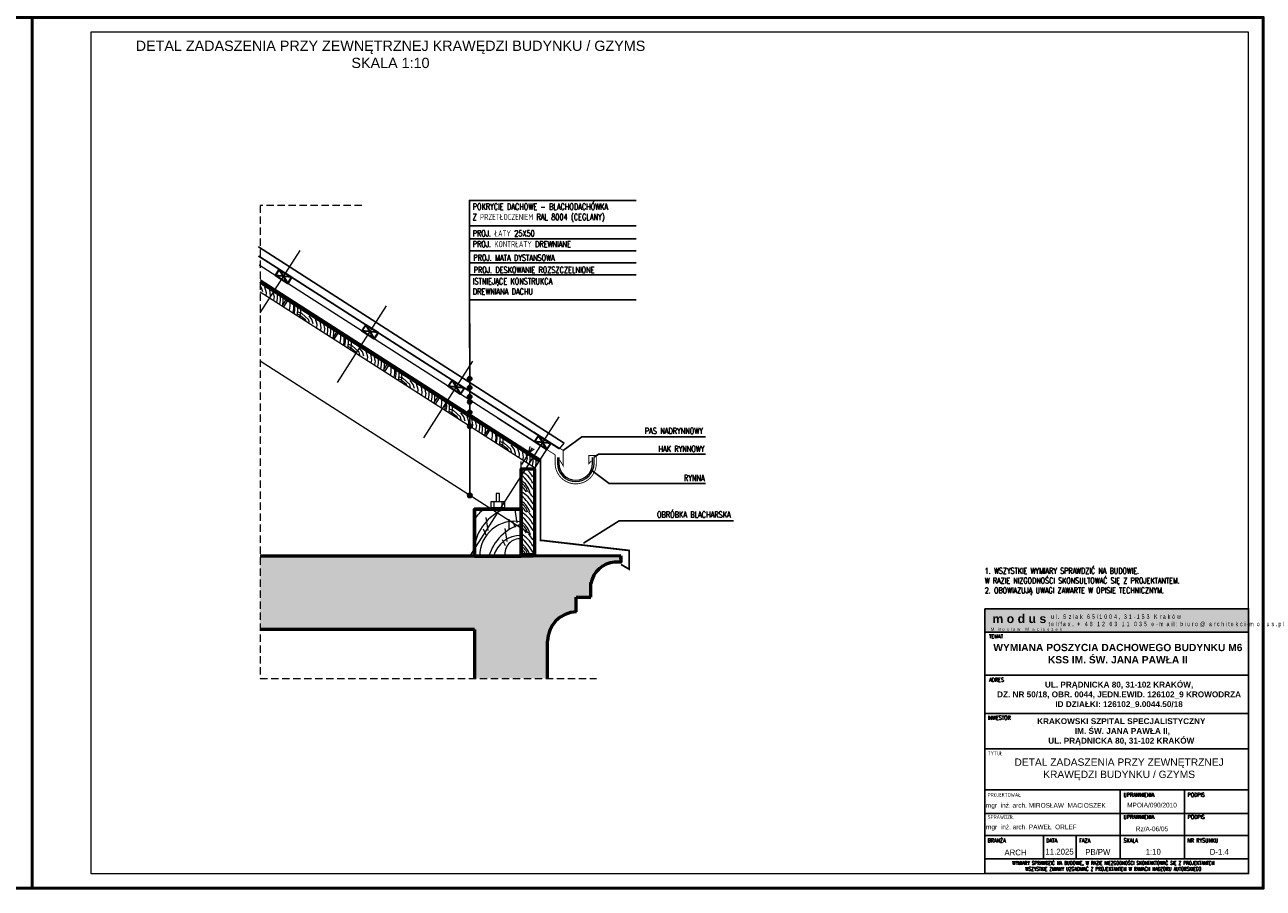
# Model space of a CAD drawing. Header units: millimetres. Extents: x 5973 to 39040, y 4443 to 37727.
# Tile 34 of 52: x 19384 to 19807, y 18346 to 18641. Entities that reach past the tile are written whole.
import ezdxf
from ezdxf.enums import TextEntityAlignment as Align
from ezdxf.lldxf.tags import DXFTag

# ---------------------------------------------------------------- set-up
doc = ezdxf.new("R2010")
doc.units = ezdxf.units.MM
doc.linetypes.add('DASHED2', pattern=[0.375, 0.25, -0.125])
doc.linetypes.add('HIDDEN', pattern=[0.375, 0.25, -0.125])
for name, color, linetype, lineweight in [('!MODUS_CIENKA', 3, 'Continuous', 5), ('!MODUS_RAMKA', 1, 'Continuous', 15), ('_MODUS - Opis', 8, 'Continuous', 13), ('Hatch', 4, 'Continuous', 9), ('Izol_wodna', 2, 'Continuous', 15), ('LINIA_PRZERYWANA_MAŁA', 1, 'DASHED2', 13), ('MODUS_Opis', 8, 'Continuous', 13), ('Opis', 8, 'Continuous', 25), ('Ramka', 1, 'Continuous', 15), ('Sciany', 2, 'Continuous', 53), ('Widok', 1, 'Continuous', 15)]:
    doc.layers.add(name, color=color, linetype=linetype, lineweight=lineweight)
doc.layers.add('Hatch_blacha', color=7, linetype='Continuous', lineweight=13, transparency=0.1)
doc.styles.add('ARIAL', font='tahoma.ttf')
doc.styles.add('ARIAL TEEN', font='arial.ttf')
doc.styles.add('OPIS', font='romans.shx')
doc.styles.add('ROMANS', font='romans.shx', dxfattribs={"width": 0.8})
doc.styles.add('TXT', font='simplex.shx', dxfattribs={"width": 0.8})
tags = doc.linetypes.add('DASHDOTX2', pattern=[50.8, 25.4, -12.7, 0, -12.7]).pattern_tags.tags
tags[10:11] = [DXFTag(74, 4), DXFTag(75, 0), DXFTag(340, '0'), DXFTag(46, 1.0), DXFTag(50, 0.0), DXFTag(44, 0.0), DXFTag(45, 0.0)]
tags[8:9] = [DXFTag(74, 4), DXFTag(75, 0), DXFTag(340, '0'), DXFTag(46, 1.0), DXFTag(50, 0.0), DXFTag(44, 0.0), DXFTag(45, 0.0)]
tags[6:7] = [DXFTag(74, 4), DXFTag(75, 0), DXFTag(340, '0'), DXFTag(46, 1.0), DXFTag(50, 0.0), DXFTag(44, 0.0), DXFTag(45, 0.0)]
tags[4:5] = [DXFTag(74, 4), DXFTag(75, 0), DXFTag(340, '0'), DXFTag(46, 1.0), DXFTag(50, 0.0), DXFTag(44, 0.0), DXFTag(45, 0.0)]

# ---------------------------------------------------------------- blocks, each defined once
blk = doc.blocks.new('KROPK')
at = {"layer": 'Opis'}
h = blk.add_hatch(color=256, dxfattribs=at)
h.dxf.hatch_style = 1
edge = h.paths.add_edge_path()
edge.add_arc((16111.4, -14658.8), 3, 0, 360)
blk.add_circle((16111.4, -14658.8), 3, dxfattribs=at)

msp = doc.modelspace()

# ---------------------------------------------------------------- hatches: boundary and pattern name
at = {"layer": '!MODUS_RAMKA'}
for color, points in [(254, [(19801.98139, 18441.45191), (19711.98139, 18441.45191), (19711.98139, 18433.45191), (19801.98139, 18433.45191)]), (250, [(19732.85897, 18440.45191), (19713.98139, 18440.45191), (19713.98139, 18435.16549), (19732.85897, 18435.16549)])]:
    msp.add_hatch(color=color, dxfattribs=at).paths.add_polyline_path(points)
at = {"layer": 'Widok'}
h = msp.add_hatch(color=254, dxfattribs=at)
h.dxf.hatch_style = 1
h.paths.add_polyline_path([(19464.76797, 18459.3719), (19464.76797, 18434.3719), (19537.86399, 18434.3719), (19537.86399, 18417.70718), (19562.86399, 18417.70718), (19562.86399, 18430.37546, -0.40641536), (19572.59704, 18440.3719), (19572.59704, 18445.3719), (19577.59704, 18445.3719), (19577.59704, 18450.12375, -0.334822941), (19585.69048, 18457.3719), (19587.86399, 18457.3719), (19587.86399, 18459.50312), (19558.36399, 18459.37409), (19557.86399, 18459.3719), (19537.86399, 18459.3719)])

# ---------------------------------------------------------------- linework, layer by layer
at = {"layer": '!MODUS_CIENKA'}
for p, q in [((19465.21536, 18550.96802), (19464.76797, 18551.56304)), ((19465.66609, 18549.52334), (19465.21536, 18550.96802)), ((19466.98581, 18549.24154), (19466.40907, 18551.17311)), ((19466.83993, 18548.13191), (19466.98581, 18549.24154)), ((19468.33401, 18548.22273), (19468.04189, 18550.26644)), ((19468.18995, 18547.2682), (19468.33401, 18548.22273)), ((19469.57263, 18547.96752), (19469.2874, 18549.46959)), ((19469.57263, 18547.96752), (19469.29111, 18546.5637)), ((19470.56482, 18548.65232), (19470.57022, 18547.38391)), ((19471.56265, 18548.01393), (19471.56806, 18546.74503)), ((19470.57022, 18547.38391), (19470.35447, 18545.88337)), ((19471.56806, 18546.74503), (19471.35237, 18545.24494)), ((19472.56565, 18546.16142), (19472.34277, 18544.6113)), ((19472.56565, 18546.16142), (19472.34277, 18544.6113)), ((19472.56048, 18547.37553), (19472.56565, 18546.16142)), ((19474.89744, 18544.66303), (19474.69554, 18543.2588)), ((19474.89204, 18545.93143), (19474.89744, 18544.66303)), ((19476.12387, 18543.88796), (19475.92197, 18542.48374)), ((19476.11847, 18545.15637), (19476.12387, 18543.88796)), ((19476.54074, 18543.61143), (19476.33884, 18542.2072)), ((19476.53534, 18544.87983), (19476.54074, 18543.61143)), ((19477.53317, 18544.24144), (19477.53857, 18542.97254)), ((19478.531, 18543.60304), (19478.53617, 18542.38893)), ((19477.53857, 18542.97254), (19477.33674, 18541.56876)), ((19478.97725, 18542.19093), (19477.44809, 18542.70644)), ((19478.21647, 18541.58098), (19477.5159, 18541.88119)), ((19480.21648, 18540.0502), (19478.21647, 18541.58098)), ((19478.53617, 18542.38893), (19478.32714, 18540.93512)), ((19478.53617, 18542.38893), (19478.32714, 18540.93512)), ((19481.3199, 18540.06711), (19478.97725, 18542.19093)), ((19480.44978, 18539.50662), (19480.21648, 18540.0502)), ((19481.5657, 18539.0348), (19481.3199, 18540.06711)), ((19482.45865, 18540.0886), (19481.4625, 18541.41345)), ((19482.90939, 18538.64392), (19482.45865, 18540.0886)), ((19484.22911, 18538.36212), (19483.65237, 18540.29368)), ((19485.57731, 18537.3433), (19485.28519, 18539.38702)), ((19484.08322, 18537.25249), (19484.22911, 18538.36212)), ((19485.43325, 18536.38877), (19485.57731, 18537.3433)), ((19486.81592, 18537.0881), (19486.5307, 18538.59016)), ((19486.81592, 18537.0881), (19486.5344, 18535.68427)), ((19487.81352, 18536.50449), (19487.59777, 18535.00395)), ((19487.80812, 18537.77289), (19487.81352, 18536.50449)), ((19488.81135, 18535.86561), (19488.59567, 18534.36552)), ((19488.80595, 18537.1345), (19488.81135, 18535.86561)), ((19489.80895, 18535.282), (19489.58607, 18533.73187)), ((19489.80895, 18535.282), (19489.58607, 18533.73187)), ((19489.80378, 18536.49611), (19489.80895, 18535.282)), ((19492.14638, 18533.60558), (19491.94448, 18532.20136)), ((19492.14098, 18534.87399), (19492.14638, 18533.60558)), ((19493.37282, 18532.83052), (19493.17092, 18531.42629)), ((19493.36742, 18534.09892), (19493.37282, 18532.83052)), ((19493.78969, 18532.55398), (19493.58779, 18531.14975)), ((19493.78428, 18533.82238), (19493.78969, 18532.55398)), ((19494.78752, 18531.9151), (19494.58568, 18530.51132)), ((19496.22619, 18531.13349), (19494.69704, 18531.64899)), ((19494.78211, 18533.18399), (19494.78752, 18531.9151)), ((19495.78512, 18531.33149), (19495.57609, 18529.87768)), ((19495.78512, 18531.33149), (19495.57609, 18529.87768)), ((19495.77995, 18532.5456), (19495.78512, 18531.33149)), ((19498.56884, 18529.00967), (19496.22619, 18531.13349)), ((19495.46542, 18530.52354), (19494.76484, 18530.82374)), ((19497.46543, 18528.99276), (19495.46542, 18530.52354)), ((19497.69873, 18528.44918), (19497.46543, 18528.99276)), ((19498.81465, 18527.97736), (19498.56884, 18529.00967)), ((19499.7076, 18529.03115), (19498.71145, 18530.35601)), ((19500.15833, 18527.58647), (19499.7076, 18529.03115)), ((19501.47805, 18527.30467), (19500.90132, 18529.23624)), ((19501.33217, 18526.19505), (19501.47805, 18527.30467)), ((19502.82625, 18526.28586), (19502.53413, 18528.32957)), ((19504.06487, 18526.03066), (19503.77964, 18527.53272)), ((19505.05706, 18526.71545), (19505.06247, 18525.44705)), ((19502.68219, 18525.33133), (19502.82625, 18526.28586)), ((19504.06487, 18526.03066), (19503.78335, 18524.62683)), ((19505.06247, 18525.44705), (19504.84672, 18523.94651)), ((19506.0603, 18524.80816), (19505.84461, 18523.30807)), ((19506.05489, 18526.07706), (19506.0603, 18524.80816)), ((19507.05789, 18524.22455), (19506.83502, 18522.67443)), ((19507.05789, 18524.22455), (19506.83502, 18522.67443)), ((19507.05272, 18525.43866), (19507.05789, 18524.22455)), ((19509.40399, 18522.56166), (19509.20209, 18521.15743)), ((19509.39859, 18523.83006), (19509.40399, 18522.56166)), ((19510.62502, 18523.055), (19510.63042, 18521.7866)), ((19511.04189, 18522.77846), (19511.04729, 18521.51006)), ((19510.63042, 18521.7866), (19510.42852, 18520.38237)), ((19511.04729, 18521.51006), (19510.84539, 18520.10583)), ((19512.04513, 18520.87117), (19511.84329, 18519.4674)), ((19513.4838, 18520.08956), (19511.95465, 18520.60507)), ((19512.72302, 18519.47961), (19512.02245, 18519.77982)), ((19512.03972, 18522.14007), (19512.04513, 18520.87117)), ((19514.72303, 18517.94883), (19512.72302, 18519.47961)), ((19513.04272, 18520.28756), (19512.83369, 18518.83375)), ((19513.04272, 18520.28756), (19512.83369, 18518.83375)), ((19513.03755, 18521.50168), (19513.04272, 18520.28756)), ((19515.82645, 18517.96575), (19513.4838, 18520.08956)), ((19516.9652, 18517.98723), (19515.96905, 18519.31209)), ((19518.73566, 18516.26075), (19518.15892, 18518.19232)), ((19514.95633, 18517.40525), (19514.72303, 18517.94883)), ((19516.07225, 18516.93344), (19515.82645, 18517.96575)), ((19517.41594, 18516.54255), (19516.9652, 18517.98723)), ((19518.58978, 18515.15112), (19518.73566, 18516.26075)), ((19520.08386, 18515.24194), (19519.79174, 18517.28565)), ((19519.9398, 18514.28741), (19520.08386, 18515.24194)), ((19521.32247, 18514.98673), (19521.03725, 18516.4888)), ((19521.32247, 18514.98673), (19521.04095, 18513.5829)), ((19522.32007, 18514.40312), (19522.10432, 18512.90258)), ((19522.31467, 18515.67153), (19522.32007, 18514.40312)), ((19523.3125, 18515.03313), (19523.3179, 18513.76424)), ((19524.31033, 18514.39474), (19524.3155, 18513.18063)), ((19523.3179, 18513.76424), (19523.10222, 18512.26415)), ((19524.3155, 18513.18063), (19524.09262, 18511.63051)), ((19524.3155, 18513.18063), (19524.09262, 18511.63051)), ((19526.65727, 18511.51097), (19526.45536, 18510.10675)), ((19526.65186, 18512.77938), (19526.65727, 18511.51097)), ((19527.8837, 18510.73591), (19527.6818, 18509.33168)), ((19527.8783, 18512.00432), (19527.8837, 18510.73591)), ((19528.30057, 18510.45937), (19528.09867, 18509.05515)), ((19528.29517, 18511.72778), (19528.30057, 18510.45937)), ((19529.2984, 18509.82049), (19529.09656, 18508.41671)), ((19529.293, 18511.08938), (19529.2984, 18509.82049)), ((19530.29083, 18510.45099), (19530.296, 18509.23688)), ((19530.73707, 18509.03888), (19529.20792, 18509.55439)), ((19529.9763, 18508.42893), (19529.27572, 18508.72913)), ((19531.97631, 18506.89815), (19529.9763, 18508.42893)), ((19530.296, 18509.23688), (19530.08697, 18507.78307)), ((19530.296, 18509.23688), (19530.08697, 18507.78307)), ((19533.07972, 18506.91506), (19530.73707, 18509.03888)), ((19532.20961, 18506.35457), (19531.97631, 18506.89815)), ((19533.32553, 18505.88275), (19533.07972, 18506.91506)), ((19534.21848, 18506.93655), (19533.22233, 18508.2614)), ((19534.66921, 18505.49187), (19534.21848, 18506.93655)), ((19535.98893, 18505.21006), (19535.4122, 18507.14163)), ((19537.33713, 18504.19125), (19537.04501, 18506.23497)), ((19535.84305, 18504.10044), (19535.98893, 18505.21006)), ((19537.19307, 18503.23672), (19537.33713, 18504.19125)), ((19538.57575, 18503.93605), (19538.29052, 18505.43811)), ((19538.57575, 18503.93605), (19538.29423, 18502.53222)), ((19539.57335, 18503.35244), (19539.3576, 18501.8519)), ((19539.56794, 18504.62084), (19539.57335, 18503.35244)), ((19540.57118, 18502.71356), (19540.35549, 18501.21346)), ((19540.56577, 18503.98245), (19540.57118, 18502.71356)), ((19541.56878, 18502.12995), (19541.3459, 18500.57982)), ((19541.56878, 18502.12995), (19541.3459, 18500.57982)), ((19541.5636, 18503.34406), (19541.56878, 18502.12995)), ((19543.90097, 18501.72183), (19543.90637, 18500.45343)), ((19543.90637, 18500.45343), (19543.70447, 18499.0492)), ((19545.1328, 18499.67837), (19544.9309, 18498.27414)), ((19545.1274, 18500.94677), (19545.1328, 18499.67837)), ((19545.54967, 18499.40183), (19545.34777, 18497.9976)), ((19545.54427, 18500.67023), (19545.54967, 18499.40183)), ((19546.5475, 18498.76294), (19546.34567, 18497.35917)), ((19547.98618, 18497.98133), (19546.45702, 18498.49684)), ((19547.2254, 18497.37138), (19546.52483, 18497.67159)), ((19546.5421, 18500.03184), (19546.5475, 18498.76294)), ((19549.22541, 18495.8406), (19547.2254, 18497.37138)), ((19547.5451, 18498.17934), (19547.33607, 18496.72553)), ((19547.5451, 18498.17934), (19547.33607, 18496.72553)), ((19547.53993, 18499.39345), (19547.5451, 18498.17934)), ((19550.32883, 18495.85752), (19547.98618, 18497.98133)), ((19551.46758, 18495.879), (19550.47143, 18497.20386)), ((19549.45871, 18495.29702), (19549.22541, 18495.8406)), ((19550.57463, 18494.82521), (19550.32883, 18495.85752)), ((19551.91832, 18494.43432), (19551.46758, 18495.879)), ((19551.82086, 18493.85624), (19551.91832, 18494.43432)), ((19553.23804, 18494.15252), (19552.6613, 18496.08409)), ((19553.09215, 18493.04289), (19553.23804, 18494.15252)), ((19554.58624, 18493.13371), (19554.29411, 18495.17742)), ((19554.44217, 18492.17918), (19554.58624, 18493.13371)), ((19555.82485, 18492.8785), (19555.53963, 18494.38057)), ((19555.82485, 18492.8785), (19555.54333, 18491.47468)), ((19556.81705, 18493.5633), (19556.82245, 18492.29489)), ((19557.81488, 18492.92491), (19557.82028, 18491.65601)), ((19556.82245, 18492.29489), (19556.6067, 18490.79435)), ((19557.82028, 18491.65601), (19557.6046, 18490.15592)), ((19558.81788, 18491.0724), (19558.595, 18489.52228)), ((19558.81788, 18491.0724), (19558.595, 18489.52228)), ((19558.81271, 18492.28651), (19558.81788, 18491.0724))]:
    msp.add_line(p, q, dxfattribs=at)
at = {"layer": '!MODUS_RAMKA'}
msp.add_lwpolyline([(19711.98139, 18441.45191), (19801.98139, 18441.45191), (19801.98139, 18433.45191), (19711.98139, 18433.45191)], close=True, dxfattribs=at)
at = {"layer": '!MODUS_RAMKA', "lineweight": 25}
for points in [[(19711.98139, 18433.45191), (19801.98139, 18433.45191), (19801.98089, 18418.7646), (19711.98089, 18418.7646)], [(19711.98031, 18418.7646), (19801.98031, 18418.7646), (19801.98031, 18418.7646), (19711.98031, 18418.7646)], [(19711.98149, 18418.7646), (19801.98149, 18418.7646), (19801.98089, 18405.717), (19711.98089, 18405.717)], [(19711.98089, 18405.717), (19801.98089, 18405.717), (19801.98089, 18393.67699), (19711.98089, 18393.67699)], [(19711.98089, 18405.717), (19801.98089, 18405.717), (19801.98089, 18393.67699), (19711.98089, 18393.67699)], [(19711.98089, 18393.67699), (19801.98089, 18393.67699), (19801.98122, 18379.67699), (19711.98122, 18379.67699)], [(19711.98122, 18379.67699), (19758.23122, 18379.67699), (19758.23122, 18371.67699), (19711.98122, 18371.67699)], [(19780.10622, 18371.67699), (19758.23122, 18371.67699), (19758.23122, 18379.67699), (19780.10622, 18379.67699)], [(19801.98122, 18371.67699), (19780.10622, 18371.67699), (19780.10622, 18379.67699), (19801.98122, 18379.67699)], [(19711.98122, 18371.67699), (19758.23122, 18371.67699), (19758.23122, 18364.13632), (19711.98122, 18364.13632)], [(19780.10622, 18364.13632), (19758.23122, 18364.13632), (19758.23122, 18371.67699), (19780.10622, 18371.67699)], [(19801.98122, 18364.13632), (19780.10622, 18364.13632), (19780.10622, 18371.67699), (19801.98122, 18371.67699)], [(19711.98122, 18364.13632), (19801.98122, 18364.13632), (19801.98122, 18356.13632), (19711.98122, 18356.13632)], [(19731.98122, 18356.13632), (19711.98122, 18356.13632), (19711.98122, 18364.13632), (19731.98122, 18364.13632)], [(19780.10622, 18356.13632), (19758.23122, 18356.13632), (19758.23122, 18364.13632), (19780.10622, 18364.13632)], [(19801.98122, 18356.13632), (19780.10622, 18356.13632), (19780.10622, 18364.13632), (19801.98122, 18364.13632)], [(19801.98122, 18351.13632), (19711.98122, 18351.13632), (19711.98122, 18356.13632), (19801.98122, 18356.13632)]]:
    msp.add_lwpolyline(points, close=True, dxfattribs=at)
msp.add_lwpolyline([(19743.19755, 18364.13632), (19743.19755, 18356.13632)], dxfattribs=at)
at = {"layer": '_MODUS - Opis', "linetype": 'HIDDEN', "ltscale": 10}
msp.add_lwpolyline([(19499.48677, 18578.97856), (19464.76797, 18578.97856), (19464.76797, 18417.70718), (19579.58229, 18417.70718)], dxfattribs=at)
at = {"layer": 'Defpoints'}
for points in [[(18966.98122, 18346.13632), (19386.98122, 18346.13632), (19386.98122, 18643.13632), (18966.98122, 18643.13632)], [(19386.98122, 18346.13632), (19806.98122, 18346.13632), (19806.98122, 18643.13632), (19386.98122, 18643.13632)], [(19711.98139, 18441.45191), (19801.98139, 18441.45191), (19801.98122, 18351.13632), (19711.98122, 18351.13632)], [(19711.98139, 18441.45191), (19801.98089, 18441.45191), (19801.98097, 18351.13632), (19711.98148, 18351.13632)]]:
    msp.add_lwpolyline(points, close=True, dxfattribs=at)
at = {"layer": 'Hatch'}
for p, q in [((19542.54087, 18468.13932), (19541.85632, 18472.54689)), ((19542.54087, 18468.13932), (19541.85632, 18472.54689)), ((19552.51547, 18470.76125), (19551.83093, 18475.16882)), ((19552.51547, 18470.76125), (19551.83093, 18475.16882)), ((19541.93088, 18466.58706), (19540.96729, 18468.64966)), ((19541.93088, 18466.58706), (19540.96729, 18468.64966)), ((19549.05011, 18464.44054), (19548.36557, 18468.84811)), ((19549.05011, 18464.44054), (19548.36557, 18468.84811)), ((19551.90549, 18469.20899), (19550.9419, 18471.27158)), ((19551.90549, 18469.20899), (19550.9419, 18471.27158)), ((19548.44013, 18462.88828), (19547.47654, 18464.95088)), ((19548.44013, 18462.88828), (19547.47654, 18464.95088))]:
    msp.add_line(p, q, dxfattribs=at)
for centre, radius, start, end in [((19549.43299, 18480.05214), 9.42626, 26.5694298, 61.9641846), ((19549.43299, 18480.05214), 9.42626, 26.5694298, 61.9641846), ((19542.90355, 18474.01006), 17.03432, 28.5692362, 49.9536558), ((19542.90355, 18474.01006), 17.03432, 28.5692362, 49.9536558), ((19550.14335, 18479.25052), 7.00714, 17.6243116, 57.9304951), ((19550.14335, 18479.25052), 7.00714, 17.6243116, 57.9304951), ((19549.90573, 18481.44903), 9.42626, 32.4092499, 47.260337), ((19549.90573, 18481.44903), 9.42626, 32.4092499, 47.260337), ((19549.72086, 18477.58895), 7.00656, 32.6798822, 54.0864675), ((19549.72086, 18477.58895), 7.00656, 32.6798822, 54.0864675), ((19550.63485, 18479.67122), 5.68908, 17.3959472, 55.4220898), ((19550.63485, 18479.67122), 5.68908, 17.3959472, 55.4220898), ((19549.43321, 18473.05198), 9.42626, 26.5694298, 61.9641846), ((19549.43321, 18473.05198), 9.42626, 26.5694298, 61.9641846), ((19549.90595, 18474.44887), 9.42626, 32.4092499, 47.260337), ((19549.90595, 18474.44887), 9.42626, 32.4092499, 47.260337), ((19549.72107, 18470.58879), 7.00656, 32.6798822, 54.0864675), ((19549.72107, 18470.58879), 7.00656, 32.6798822, 54.0864675), ((19542.90377, 18467.0099), 17.03432, 28.5692362, 49.9536558), ((19542.90377, 18467.0099), 17.03432, 28.5692362, 49.9536558), ((19550.63507, 18472.67106), 5.68908, 17.3959472, 55.4220898), ((19550.63507, 18472.67106), 5.68908, 17.3959472, 55.4220898), ((19550.14357, 18472.25036), 7.00714, 17.6243116, 57.9304951), ((19550.14357, 18472.25036), 7.00714, 17.6243116, 57.9304951), ((19553.59332, 18460.49662), 15.82739, 109.9745644, 173.6186494), ((19550.71628, 18462.81636), 15.82739, 127.5069737, 144.2945703), ((19553.59332, 18460.49662), 15.82739, 109.9745644, 173.6186494), ((19550.71628, 18462.81636), 15.82739, 127.5069737, 144.2945703), ((19549.43321, 18466.05193), 9.42626, 26.5694298, 61.9641846), ((19549.43321, 18466.05193), 9.42626, 26.5694298, 61.9641846), ((19542.90377, 18460.00985), 17.03432, 28.5692362, 49.9536558), ((19542.90377, 18460.00985), 17.03432, 28.5692362, 49.9536558), ((19549.90595, 18467.44883), 9.42626, 32.4092499, 47.260337), ((19549.90595, 18467.44883), 9.42626, 32.4092499, 47.260337), ((19551.44805, 18459.53573), 11.75284, 78.1375753, 180.7986948), ((19551.44805, 18459.53573), 11.75284, 78.1375753, 180.7986948), ((19558.04809, 18454.97563), 15.82739, 105.3287974, 163.8732307), ((19558.04809, 18454.97563), 15.82739, 105.3287974, 163.8732307), ((19549.72107, 18463.58874), 7.00656, 32.6798822, 54.0864675), ((19549.72107, 18463.58874), 7.00656, 32.6798822, 54.0864675), ((19550.63507, 18465.67102), 5.68908, 17.3959472, 55.4220898), ((19550.63507, 18465.67102), 5.68908, 17.3959472, 55.4220898), ((19550.14357, 18465.25032), 7.00714, 17.6243116, 57.9304951), ((19550.14357, 18465.25032), 7.00714, 17.6243116, 57.9304951), ((19553.74375, 18456.81625), 9.66647, 89.2873007, 164.6697136), ((19553.74375, 18456.81625), 9.66647, 89.2873007, 164.6697136), ((19553.32628, 18460.22136), 5.08287, 83.9273703, 189.6205146), ((19553.32628, 18460.22136), 5.08287, 83.9273703, 189.6205146), ((19549.43321, 18458.55193), 9.42626, 26.5694298, 61.9641846), ((19549.43321, 18458.55193), 9.42626, 26.5694298, 61.9641846), ((19542.90377, 18452.50985), 17.03432, 28.5692362, 49.9536558), ((19542.90377, 18452.50985), 17.03432, 28.5692362, 49.9536558), ((19550.14357, 18457.75032), 7.00714, 17.6243116, 57.9304951), ((19550.14357, 18457.75032), 7.00714, 17.6243116, 57.9304951), ((19549.90595, 18459.94883), 9.42626, 32.4092499, 47.260337), ((19549.90595, 18459.94883), 9.42626, 32.4092499, 47.260337), ((19549.72107, 18456.08874), 7.00656, 32.6798822, 54.0864675), ((19550.63507, 18458.17102), 5.68908, 17.3959472, 55.4220898), ((19550.63507, 18458.17102), 5.68908, 17.3959472, 55.4220898)]:
    msp.add_arc(centre, radius, start, end, dxfattribs=at)
at = {"layer": 'Hatch_blacha'}
for points, const_width in [([(19566.90743, 18495.986), (19464.18906, 18561.77749)], 0.6), ([(19558.19448, 18501.81104), (19568.1688, 18495.45958), (19568.1688, 18495.45958), (19568.1688, 18490.17111), (19567.04504, 18492.08189)], 0.3), ([(19552.56349, 18497.21837), (19560.40524, 18492.1957), (19560.40524, 18464.78978), (19560.40524, 18464.78978), (19560.40524, 18464.78978), (19560.40524, 18464.78978), (19560.40524, 18464.78978)], 0.6), ([(19577.78933, 18491.92313), (19576.89068, 18490.88407), (19576.89068, 18493.69235), (19579.47429, 18493.69235)], 0.3), ([(19560.40524, 18487.42568), (19560.40524, 18464.78978), (19561.38456, 18464.71091), (19590.68603, 18461.33536), (19590.68603, 18454.94348), (19587.86399, 18456.57228)], 0.6)]:
    msp.add_lwpolyline(points, dxfattribs=dict(at, const_width=const_width))
at = {"layer": 'Hatch_blacha', "const_width": 0.3}
msp.add_lwpolyline([(19554.17277, 18501.14997), (19562.58922, 18495.75827), (19565.41426, 18493.95544), (19565.41426, 18491.07734, 1), (19579.46867, 18491.07734), (19579.47429, 18493.69235)], format="xyb", dxfattribs=at)
at = {"layer": 'Izol_wodna', "color": 2, "linetype": 'HIDDEN', "ltscale": 15, "const_width": 1}
msp.add_lwpolyline([(19560.16463, 18491.97433), (19464.76797, 18553.07591)], dxfattribs=at)
at = {"layer": 'LINIA_PRZERYWANA_MAŁA', "linetype": 'DASHDOTX2', "ltscale": 0.3}
for p, q in [((19464.76797, 18542.34703), (19478.38944, 18563.61016)), ((19491.11446, 18518.58952), (19507.86071, 18544.73043)), ((19520.59488, 18499.72407), (19537.33198, 18525.8507)), ((19520.59488, 18499.72407), (19537.33198, 18525.8507)), ((19536.60423, 18459.83027), (19566.80325, 18506.97098))]:
    msp.add_line(p, q, dxfattribs=at)
at = {"layer": 'Opis'}
for points in [[(19593.03105, 18580.70155), (19536.19467, 18580.70155), (19536.31252, 18480.11038)], [(19593.04123, 18572.01682), (19536.20485, 18572.01682), (19536.31252, 18505.50832)], [(19593.03105, 18567.67445), (19536.21503, 18567.67445)], [(19593.03105, 18563.53232), (19536.22474, 18563.53232)], [(19593.03105, 18559.48882), (19536.23434, 18559.43885)], [(19593.03105, 18555.30869), (19536.24402, 18555.30869)], [(19593.03105, 18546.80797), (19536.24402, 18546.80797)]]:
    msp.add_lwpolyline(points, dxfattribs=at)
at = {"layer": 'Opis', "elevation": 0}
for points in [[(19568.1688, 18495.45958), (19574.49113, 18500.14853), (19596.96919, 18500.14853)], [(19596.96919, 18500.14853), (19616.76403, 18500.14853)], [(19578.66074, 18493.05235), (19580.17058, 18494.18151), (19602.64864, 18494.18151)], [(19602.64864, 18494.18151), (19616.76403, 18494.18151)], [(19577.43934, 18488.9818), (19583.85799, 18484.18151), (19602.64864, 18484.18151)], [(19602.64864, 18484.18151), (19616.76403, 18484.18151)], [(19575.08468, 18463.82144), (19587.25144, 18471.38742), (19612.1985, 18471.38742)], [(19612.1985, 18471.38742), (19626.31388, 18471.38742)]]:
    msp.add_lwpolyline(points, dxfattribs=at)
at = {"layer": 'Ramka'}
msp.add_lwpolyline([(19406.98122, 18351.13632), (19801.98122, 18351.13632), (19801.98122, 18638.13632), (19406.98122, 18638.13632)], close=True, dxfattribs=at)
at = {"layer": 'Sciany'}
for p, q in [((19577.59704, 18445.3719), (19577.59704, 18450.3719)), ((19572.59704, 18440.3719), (19572.59704, 18445.3719)), ((19572.59704, 18445.3719), (19577.59704, 18445.3719))]:
    msp.add_line(p, q, dxfattribs=at)
for points in [[(19553.86399, 18459.8719), (19553.86399, 18489.15327), (19558.36399, 18489.13023), (19558.36399, 18459.8719), (19553.86399, 18459.8719)], [(19553.86399, 18459.8719), (19553.86399, 18489.15327), (19558.36399, 18489.13023), (19558.36399, 18459.8719), (19553.86399, 18459.8719)], [(19553.86399, 18459.3719), (19553.86399, 18475.3719), (19537.86399, 18475.3719), (19537.86399, 18459.3719), (19553.86399, 18459.3719)], [(19537.86399, 18459.3719), (19537.86399, 18475.3719), (19553.86399, 18475.3719), (19553.86399, 18459.3719), (19537.86399, 18459.3719)], [(19537.86399, 18459.3719), (19537.86399, 18475.3719), (19553.86399, 18475.3719), (19553.86399, 18459.3719), (19537.86399, 18459.3719)], [(19537.86399, 18459.3719), (19537.86399, 18475.3719), (19553.86399, 18475.3719), (19553.86399, 18459.3719), (19537.86399, 18459.3719)], [(19553.86399, 18459.3719), (19553.86399, 18475.3719), (19537.86399, 18475.3719), (19537.86399, 18459.3719), (19553.86399, 18459.3719)], [(19537.86399, 18459.3719), (19537.86399, 18475.3719), (19553.86399, 18475.3719), (19553.86399, 18459.3719), (19537.86399, 18459.3719)], [(19537.86399, 18459.3719), (19537.86399, 18475.3719), (19553.86399, 18475.3719), (19553.86399, 18459.3719), (19537.86399, 18459.3719)], [(19537.86399, 18459.3719), (19537.86399, 18475.3719), (19553.86399, 18475.3719), (19553.86399, 18459.3719), (19537.86399, 18459.3719)], [(19537.86399, 18459.3719), (19464.76797, 18459.3719)], [(19587.86399, 18459.50312), (19557.86399, 18459.3719), (19557.86399, 18459.3719), (19537.86399, 18459.3719)], [(19587.86399, 18459.50312), (19587.86399, 18457.3719), (19585.69048, 18457.3719)], [(19587.86399, 18458.3719), (19587.86399, 18459.3719)], [(19537.86399, 18434.3719), (19464.76797, 18434.3719)], [(19537.86399, 18434.3719), (19537.86399, 18417.70718)], [(19562.86399, 18417.70718), (19562.86399, 18430.37546)]]:
    msp.add_lwpolyline(points, dxfattribs=at)
for centre, radius, start, end in [((19586.44898, 18448.38222), 9.02162, 94.8228853, 168.983411), ((19572.86399, 18430.37546), 10, 91.5296794, 180.0204184)]:
    msp.add_arc(centre, radius, start, end, dxfattribs=at)
at = {"layer": 'Widok'}
for p, q in [((19464.18906, 18564.93026), (19568.54041, 18497.9718)), ((19568.54041, 18497.9718), (19464.18906, 18564.93026)), ((19558.36399, 18459.3719), (19558.36399, 18489.13023)), ((19558.36399, 18459.3719), (19558.36399, 18489.13023)), ((19544.44939, 18478.02468), (19544.44939, 18475.83266)), ((19544.44939, 18478.02468), (19544.44939, 18475.83266)), ((19547.27859, 18478.02468), (19547.27859, 18475.83266)), ((19547.27859, 18478.02468), (19547.27859, 18475.83266)), ((19549.70374, 18468.57577), (19549.70374, 18472.00251)), ((19549.70374, 18468.57577), (19549.70374, 18472.00251))]:
    msp.add_line(p, q, dxfattribs=at)
at = {"layer": 'Widok', "color": 3, "lineweight": 50}
for points in [[(18966.98122, 18643.13632), (19386.98122, 18643.13632), (19386.98122, 18346.13632), (18966.98122, 18346.13632)], [(19386.98122, 18643.13632), (19806.98122, 18643.13632), (19806.98122, 18346.13632), (19386.98122, 18346.13632)]]:
    msp.add_lwpolyline(points, close=True, dxfattribs=at)
at = {"layer": 'Widok'}
for points in [[(19562.59154, 18495.7638), (19464.50015, 18558.59111)], [(19560.43414, 18492.39548), (19464.76797, 18553.66944)], [(19472.28088, 18544.70107), (19473.64668, 18546.81281), (19464.76797, 18552.49966)], [(19559.89513, 18491.55318), (19464.76797, 18552.48191)], [(19559.89513, 18491.55318), (19464.76797, 18552.42804)], [(19558.54726, 18489.44765), (19464.76797, 18549.45997)], [(19489.53415, 18533.65039), (19490.89996, 18535.76213), (19474.05838, 18546.54922), (19472.70192, 18544.43139)], [(19506.78743, 18522.5997), (19508.15323, 18524.71144), (19491.31166, 18535.49853), (19489.9552, 18533.38071)], [(19557.10605, 18466.80394), (19464.76797, 18525.89399)], [(19524.04071, 18511.54902), (19525.40651, 18513.66076), (19508.56493, 18524.44785), (19507.20847, 18522.33003)], [(19541.29398, 18500.49833), (19542.65978, 18502.61007), (19525.81821, 18513.39717), (19524.46175, 18511.27934)], [(19545.75399, 18506.53614), (19562.59154, 18495.7638)], [(19558.595, 18489.52228), (19559.90256, 18491.56612), (19543.05569, 18502.34449), (19541.70971, 18500.21999)], [(19559.08661, 18490.28973), (19563.94884, 18497.88099)], [(19566.90989, 18495.98442), (19568.54041, 18497.9718)], [(19557.53101, 18496.39187), (19553.95821, 18490.64057)], [(19556.46997, 18494.69652), (19556.85271, 18496.81638)], [(19556.46997, 18494.69652), (19558.20931, 18495.96736)], [(19553.86399, 18475.8719), (19553.86399, 18491.72831)], [(19560.36399, 18492.59433), (19558.36399, 18489.13023)], [(19546.46399, 18478.02468), (19546.46399, 18480.77677), (19545.26399, 18480.77677), (19545.26399, 18478.02468)], [(19546.46399, 18478.02468), (19546.46399, 18480.77677), (19545.26399, 18480.77677), (19545.26399, 18478.02468)]]:
    msp.add_lwpolyline(points, dxfattribs=at)
at = {"layer": 'Widok', "lineweight": 30}
for points in [[(19475.52776, 18554.50848), (19474.17921, 18552.40339), (19469.96903, 18555.10049), (19471.31758, 18557.20558), (19475.52776, 18554.50848), (19469.96903, 18555.10049), (19471.31758, 18557.20558), (19474.17921, 18552.40339)], [(19504.99903, 18535.62875), (19503.65048, 18533.52366), (19499.4403, 18536.22076), (19500.78885, 18538.32585), (19504.99903, 18535.62875), (19499.4403, 18536.22076), (19500.78885, 18538.32585), (19503.65048, 18533.52366)], [(19534.47031, 18516.74902), (19533.12175, 18514.64393), (19528.91157, 18517.34104), (19530.26012, 18519.44613), (19534.47031, 18516.74902), (19528.91157, 18517.34104), (19530.26012, 18519.44613), (19533.12175, 18514.64393)], [(19534.47031, 18516.74902), (19533.12175, 18514.64393), (19528.91157, 18517.34104), (19530.26012, 18519.44613), (19534.47031, 18516.74902), (19528.91157, 18517.34104), (19530.26012, 18519.44613), (19533.12175, 18514.64393)], [(19563.94158, 18497.86929), (19562.59303, 18495.7642), (19558.38284, 18498.46131), (19559.7314, 18500.5664), (19563.94158, 18497.86929), (19558.38284, 18498.46131), (19559.7314, 18500.5664), (19562.59303, 18495.7642)]]:
    msp.add_lwpolyline(points, dxfattribs=at)
at = {"layer": 'Widok'}
for points in [[(19566.19147, 18493.07734), (19566.19147, 18491.07734, 1), (19578.69147, 18491.07734), (19578.69147, 18493.07734)], [(19566.69147, 18493.07734), (19566.69147, 18491.07734, 1), (19578.19147, 18491.07734), (19578.19147, 18493.07734)]]:
    msp.add_lwpolyline(points, format="xyb", dxfattribs=at)
for points in [[(19548.11794, 18475.83266), (19543.61004, 18475.83266), (19543.61004, 18478.02468), (19548.11794, 18478.02468)], [(19548.11794, 18475.83266), (19543.61004, 18475.83266), (19543.61004, 18478.02468), (19548.11794, 18478.02468)], [(19553.86399, 18459.3719), (19537.86399, 18459.3719), (19537.86399, 18475.3719), (19553.86399, 18475.3719)], [(19553.86399, 18459.3719), (19537.86399, 18459.3719), (19537.86399, 18475.3719), (19553.86399, 18475.3719)], [(19548.91193, 18475.3719), (19542.81606, 18475.3719), (19542.81606, 18475.83266), (19548.91193, 18475.83266)], [(19548.91193, 18475.3719), (19542.81606, 18475.3719), (19542.81606, 18475.83266), (19548.91193, 18475.83266)]]:
    msp.add_lwpolyline(points, close=True, dxfattribs=at)

# ---------------------------------------------------------------- block references
at = {"layer": 'Opis', "xscale": 0.25, "yscale": 0.25, "zscale": 0.25}
for p in [(15508.40575, 22184.63808), (15508.41073, 22181.56504), (15508.41568, 22178.50686), (15508.41857, 22176.72371), (15508.42436, 22173.14356), (15508.43201, 22168.41662), (15508.47024, 22144.7993)]:
    msp.add_blockref('KROPK', p, dxfattribs=at)

# ---------------------------------------------------------------- texts
at = {"layer": '!MODUS_RAMKA', "transparency": 33554687, "style": 'TXT', "width": 0.8}
for s, height, p in [('TEMAT', 1.349895, (19713.41925, 18431.37168)), ('ADRES', 1.349895, (19713.43009, 18416.56579)), ('INWESTOR', 1.349895, (19712.99801, 18403.60817)), ('TYTUŁ', 1.349895, (19713.00958, 18391.47691)), ('PROJEKTOWAŁ', 1.3498945, (19712.98167, 18377.29784)), ('UPRAWNIENIA', 1.3498945, (19759.33595, 18377.29974)), ('PODPIS', 1.349895, (19781.21095, 18377.29974)), ('SPRAWDZIŁ', 1.349895, (19712.98167, 18369.75718)), ('UPRAWNIENIA', 1.3498945, (19759.33595, 18369.75907)), ('PODPIS', 1.349895, (19781.21095, 18369.75907)), ('BRANŻA', 1.349895, (19712.98187, 18361.75907)), ('DATA', 1.349895, (19732.94571, 18361.75907)), ('FAZA', 1.349895, (19744.16203, 18361.75907)), ('SKALA', 1.349895, (19759.33595, 18361.75907)), ('NR RYSUNKU', 1.349895, (19781.08407, 18361.75907))]:
    msp.add_text(s, height=height, dxfattribs=at).set_placement(p)
at = {"layer": '!MODUS_RAMKA', "transparency": 33554687, "style": 'ROMANS', "width": 0.75}
for s, p in [('WYMIARY SPRAWDZIĆ NA BUDOWIE, W RAZIE NIEZGODNOŚCI SKONTAKTOWAĆ SIĘ Z PROJEKTANTEM', (19755.85462, 18354.73633)), ('WSZYSTKIE ZMIANY UZGADNIAĆ Z PROJEKTANTEM W RAMACH NADZORU AUTORSKIEGO', (19755.85462, 18352.72333))]:
    msp.add_text(s, height=1.2, dxfattribs=at).set_placement(p, align=Align.MIDDLE_CENTER)
at = {"layer": '!MODUS_RAMKA', "linetype": 'ByBlock', "lineweight": 25, "attachment_point": 5, "style": 'ARIAL TEEN'}
for s, insert, char_height, width in [('DETAL ZADASZENIA PRZY ZEWNĘTRZNEJ KRAWĘDZI BUDYNKU / GZYMS\\PSKALA 1:10', (19509.24285, 18630.52558), 3.5, 190.4767472), ('{\\fArial|b1|i0|c238|p34;WYMIANA POSZYCIA DACHOWEGO BUDYNKU M6 \\PKSS IM. ŚW. JANA PAWŁA II }', (19757.39142, 18426.13964), 2.5, 87.3937723), ('{\\fArial|b1|i0|c238|p34;UL. PRĄDNICKA 80, 31-102 KRAKÓW, \\PDZ. NR 50/18, OBR. 0044, JEDN.EWID. 126102_9 KROWODRZA\\PID DZIAŁKI: 126102_9.0044.50/18}', (19757.79413, 18412.07736), 2, 89.3975617), ('{\\fArial|b1|i0|c238|p34;KRAKOWSKI SZPITAL SPECJALISTYCZNY\\P IM. ŚW. JANA PAWŁA II, \\PUL. PRĄDNICKA 80, 31-102 KRAKÓW}', (19758.55461, 18399.4873), 2, 79.7251685)]:
    msp.add_mtext(s, dxfattribs=dict(at, insert=insert, char_height=char_height, width=width))
at = {"layer": '!MODUS_RAMKA', "color": 254, "insert": (19714.57112, 18439.572), "char_height": 3, "width": 18.8775781, "attachment_point": 1, "style": 'ARIAL'}
msp.add_mtext('{\\fArial|b1|i0|c238|p34;m o d u s}', dxfattribs=at)
at = {"layer": '!MODUS_RAMKA', "color": 250, "attachment_point": 4, "style": 'ARIAL'}
for s, insert, char_height, width in [('{\\fArial|b0|i0|c238|p34;\\W0.7;\\T1.7; \\fArial|b0|i0|c0|p34;ul. \\fArial|b0|i0|c238|p34;Szlak 65/1004,\\fArial|b0|i0|c0|p34; 31-\\fArial|b0|i0|c238|p34;153\\fArial|b0|i0|c0|p34; Kraków \\Ptel/fax. + 48 12 6\\fArial|b0|i0|c238|p34;3\\fArial|b0|i0|c0|p34; \\fArial|b0|i0|c238|p34;1\\fArial|b0|i0|c0|p34;1 \\fArial|b0|i0|c238|p34;03\\fArial|b0|i0|c0|p34;5 e-mail: \\fArial|b0|i0|c238|p34;biuro@architekci-modus.pl}', (19733.75753, 18437.28898), 1.5, 99.7539432), ('{\\fArial|b0|i0|c0|p34;\\W0.8;\\T2;Miros\\fArial|b0|i0|c238|p34;law Macioszek}', (19714.08021, 18434.44708), 1, 38.6270711)]:
    msp.add_mtext(s, dxfattribs=dict(at, insert=insert, char_height=char_height, width=width))
at = {"layer": '!MODUS_RAMKA', "linetype": 'ByBlock', "transparency": 33554687, "attachment_point": 5, "style": 'ARIAL TEEN'}
for s, insert, char_height, width in [('DETAL ZADASZENIA PRZY ZEWNĘTRZNEJ KRAWĘDZI BUDYNKU / GZYMS', (19757.81285, 18386.68512), 2.5, 89.7588856), ('{\\W0.95;mgr  in\\fArial|b0|i0|c238|p34;ż\\fArial|b0|i0|c0|p34;. arch. MIROS\\fArial|b0|i0|c238|p34;Ł\\fArial|b0|i0|c0|p34;AW  MACIOSZEK}', (19732.80497, 18374.15477), 1.6, 140.3560843), ('{\\W0.95;MPOIA/090/2010}', (19769.03088, 18374.48009), 1.6, 140.3560843), ('{\\W0.95;mgr  in\\fArial|b0|i0|c238|p34;ż\\fArial|b0|i0|c0|p34;. arch. PAWE\\fArial|b0|i0|c238|p34;Ł\\fArial|b0|i0|c0|p34;  ORLEF}', (19727.88573, 18366.79222), 1.6, 140.3560843), ('{\\W0.95;Rz/A-06/05}', (19769.03088, 18366.37538), 1.6, 140.3560843), ('{\\W0.95;ARCH}', (19722.47048, 18358.32019), 2, 140.3560843), ('{\\W0.95;11.2025}', (19737.50665, 18358.59408), 2, 140.3560843), ('{\\W0.95;PB/PW}', (19750.55172, 18358.48822), 2, 140.3560843), ('{\\W0.95;1:10 }', (19769.46814, 18358.54269), 2, 140.3560843), ('{\\W0.95;D-1.4}', (19791.99901, 18358.54269), 2, 140.3560843)]:
    msp.add_mtext(s, dxfattribs=dict(at, insert=insert, char_height=char_height, width=width))
at = {"layer": 'MODUS_Opis', "insert": (19711.98139, 18446.24496), "char_height": 2, "width": 87.823407, "attachment_point": 7, "style": 'OPIS'}
msp.add_mtext('{\\W0.8;1. WSZYSTKIE WYMIARY SPRAWDZIĆ NA BUDOWIE. \\PW RAZIE NIZGODNOŚCI SKONSULTOWAĆ SIĘ Z PROJEKTANTEM.\\P2. OBOWIAZUJĄ UWAGI ZAWARTE W OPISIE TECHNICZNYM.}', dxfattribs=at)
at = {"layer": 'Opis', "char_height": 2.1, "attachment_point": 1, "style": 'TXT'}
for s, insert in [('{\\W0.7;POKRYCIE DACHOWE - BLACHODACHÓWKA\\PZ PRZETŁOCZENIEM RAL 8004 (CEGLANY)}', (19537.29359, 18579.63859)), ('{\\W0.7;PROJ. ŁATY 25X50}', (19537.27383, 18570.52251)), ('{\\W0.7;PROJ. KONTRŁATY DREWNIANE}', (19537.28346, 18566.87092)), ('{\\W0.7;PROJ. MATA DYSTANSOWA}', (19537.48872, 18562.2225)), ('{\\W0.7;PROJ. DESKOWANIE ROZSZCZELNIONE}', (19537.59762, 18558.0808)), ('{\\W0.7;ISTNIEJĄCE KONSTRUKCA\\PDREWNIANA DACHU}', (19537.335, 18554.20352))]:
    msp.add_mtext_dynamic_manual_height_columns(s, width=186.2028004, gutter_width=7.5, heights=[0], dxfattribs=dict(at, insert=insert))
at = {"layer": 'Opis', "char_height": 2.1, "width": 186.2028004, "attachment_point": 1, "style": 'TXT'}
for s, insert in [('{\\W0.7;PAS NADRYNNOWY}', (19596.0027, 18503.16299)), ('{\\W0.7;HAK RYNNOWY}', (19600.67567, 18497.05219)), ('{\\W0.7;RYNNA}', (19609.3602, 18487.08123)), ('{\\W0.7;OBRÓBKA BLACHARSKA}', (19600.16067, 18474.63221))]:
    msp.add_mtext(s, dxfattribs=dict(at, insert=insert))

doc.saveas('drawing.dxf')
